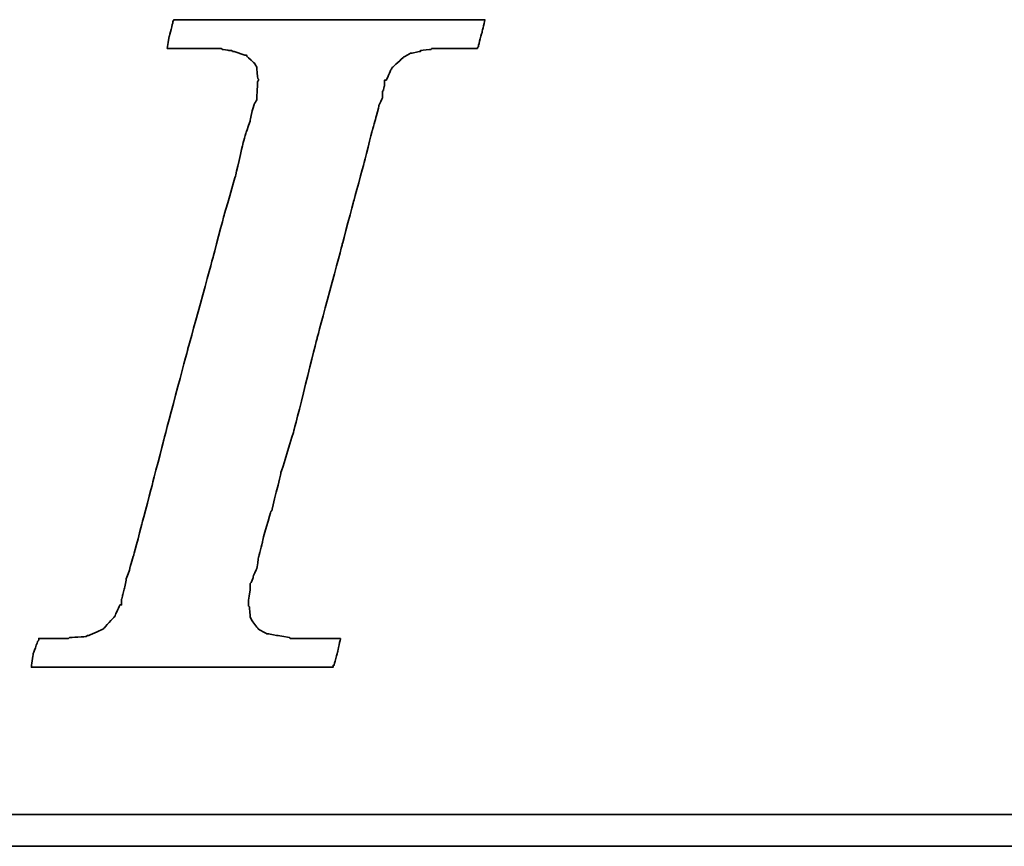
# Model space of a CAD drawing. Header units: millimetres. Extents: x 719 to 986, y 92 to 190.
# Tile 31 of 52: x 918.52 to 923.21, y 116.85 to 120.79. Entities that reach past the tile are written whole.
import ezdxf

# ---------------------------------------------------------------- set-up
doc = ezdxf.new("R2010")
doc.units = ezdxf.units.MM
doc.header["$LTSCALE"] = 0.15
doc.layers.add('DIM', color=4, linetype='CONTINUOUS')
doc.layers.add('layer 1', color=7, linetype='CONTINUOUS')

# ---------------------------------------------------------------- blocks, each defined once
blk = doc.blocks.new('TBI MOTION logo(完整正式版)')
at = {"layer": 'layer 1', "color": 22, "lineweight": 35}
for points, knots in [([(-40.59125, -7.94375), (-40.59125, -7.94375), (-40.97375, -7.94375), (-40.97375, -7.94375), (-40.97375, -7.94375), (-40.97375, -7.94375), (-41.38125, -7.94375), (-41.38125, -7.94375), (-41.38125, -7.94375), (-41.38125, -7.94375), (-41.54875, -7.94375), (-41.54875, -7.94375), (-41.54875, -7.94375), (-41.54875, -7.94375), (-41.59875, -7.94375), (-41.59875, -7.94375), (-41.59875, -7.94375), (-41.59875, -7.94375), (-41.88375, -7.94375), (-41.88375, -7.94375), (-41.88375, -7.94375), (-41.88375, -7.94375), (-41.90875, -7.91875), (-41.90875, -7.91875), (-41.90875, -7.91875), (-41.90875, -7.91875), (-42.19875, -7.87125), (-42.19875, -7.87125), (-42.19875, -7.87125), (-42.19875, -7.87125), (-42.43875, -7.82375), (-42.43875, -7.82375), (-42.43875, -7.82375), (-42.43875, -7.82375), (-42.45875, -7.82375), (-42.45875, -7.82375), (-42.45875, -7.82375), (-42.45875, -7.82375), (-42.48625, -7.82375), (-42.48625, -7.82375), (-42.48625, -7.82375), (-42.48625, -7.82375), (-42.67625, -7.72375), (-42.67625, -7.72375), (-42.67625, -7.72375), (-42.67625, -7.72375), (-42.70125, -7.70375), (-42.70125, -7.70375), (-42.70125, -7.70375), (-42.70125, -7.70375), (-42.72375, -7.67875), (-42.72375, -7.67875), (-42.72375, -7.67875), (-42.72375, -7.67875), (-42.86875, -7.48875), (-42.86875, -7.48875), (-42.86875, -7.48875), (-42.86875, -7.48875), (-42.89375, -7.43875), (-42.89375, -7.43875), (-42.89375, -7.43875), (-42.89375, -7.43875), (-42.91875, -7.38875), (-42.91875, -7.38875), (-42.91875, -7.38875), (-42.91875, -7.38875), (-42.93875, -7.12875), (-42.93875, -7.12875), (-42.93875, -7.12875), (-42.93875, -7.12875), (-42.96375, -7.10375), (-42.96375, -7.10375), (-42.96375, -7.10375), (-42.96375, -7.10375), (-42.96375, -7.05375), (-42.96375, -7.05375), (-42.96375, -7.05375), (-42.96375, -7.05375), (-42.96375, -7.00875), (-42.96375, -7.00875), (-42.96375, -7.00875), (-42.96375, -7.00875), (-42.91875, -6.69625), (-42.91875, -6.69625), (-42.91875, -6.69625), (-42.91875, -6.69625), (-42.91875, -6.62375), (-42.91875, -6.62375), (-42.91875, -6.62375), (-42.91875, -6.62375), (-42.91875, -6.59625), (-42.91875, -6.59625), (-42.91875, -6.59625), (-42.91875, -6.59625), (-42.91875, -6.57375), (-42.91875, -6.57375), (-42.91875, -6.57375), (-42.91875, -6.57375), (-42.91875, -6.52875), (-42.91875, -6.52875), (-42.91875, -6.52875), (-42.91875, -6.52875), (-42.89375, -6.50375), (-42.89375, -6.50375), (-42.89375, -6.50375), (-42.89375, -6.50375), (-42.84375, -6.38375), (-42.84375, -6.38375), (-42.84375, -6.38375), (-42.84375, -6.38375), (-42.84375, -6.35875), (-42.84375, -6.35875), (-42.84375, -6.35875), (-42.84375, -6.35875), (-42.74625, -6.14375), (-42.74625, -6.14375), (-42.74625, -6.14375), (-42.74625, -6.14375), (-42.70125, -5.85375), (-42.70125, -5.85375), (-42.70125, -5.85375), (-42.70125, -5.85375), (-42.60375, -5.47125), (-42.60375, -5.47125), (-42.60375, -5.47125), (-42.60375, -5.47125), (-42.60375, -5.44875), (-42.60375, -5.44875), (-42.60375, -5.44875), (-42.60375, -5.44875), (-42.38875, -4.67875), (-42.38875, -4.67875), (-42.38875, -4.67875), (-42.38875, -4.67875), (-42.36375, -4.65375), (-42.36375, -4.65375), (-42.36375, -4.65375), (-42.36375, -4.65375), (-42.12375, -3.69625), (-42.12375, -3.69625), (-42.12375, -3.69625), (-42.12375, -3.69625), (-42.12375, -3.67374), (-42.12375, -3.67374), (-42.12375, -3.67374), (-42.12375, -3.67374), (-41.78875, -2.59374), (-41.78875, -2.59374), (-41.78875, -2.59374), (-41.78875, -2.59374), (-41.18875, -0.19375), (-41.18875, -0.19375), (-41.18875, -0.19375), (-41.18875, -0.19375), (-40.54375, 2.20624), (-40.54375, 2.20624), (-40.54375, 2.20624), (-40.54375, 2.20624), (-40.25375, 3.30875), (-40.25375, 3.30875), (-40.25375, 3.30875), (-40.25375, 3.30875), (-39.98875, 4.27125), (-39.98875, 4.27125), (-39.98875, 4.27125), (-39.98875, 4.27125), (-39.77375, 5.13125), (-39.77375, 5.13125), (-39.77375, 5.13125), (-39.77375, 5.13125), (-39.67875, 5.47125), (-39.67875, 5.47125), (-39.67875, 5.47125), (-39.67875, 5.47125), (-39.60375, 5.75625), (-39.60375, 5.75625), (-39.60375, 5.75625), (-39.60375, 5.75625), (-39.60375, 5.78125), (-39.60375, 5.78125), (-39.60375, 5.78125), (-39.60375, 5.78125), (-39.50875, 5.97125), (-39.50875, 5.97125), (-39.50875, 5.97125), (-39.50875, 5.97125), (-39.50875, 6.13875), (-39.50875, 6.13875), (-39.50875, 6.13875), (-39.50875, 6.13875), (-39.48625, 6.16625), (-39.48625, 6.16625), (-39.48625, 6.16625), (-39.48625, 6.16625), (-39.46125, 6.28625), (-39.46125, 6.28625), (-39.46125, 6.28625), (-39.46125, 6.28625), (-39.46125, 6.42625), (-39.46125, 6.42625), (-39.46125, 6.42625), (-39.46125, 6.42625), (-39.41375, 6.42625), (-39.41375, 6.42625), (-39.41375, 6.42625), (-39.41375, 6.42625), (-39.29375, 6.69125), (-39.29375, 6.69125), (-39.29375, 6.69125), (-39.29375, 6.69125), (-39.26875, 6.74125), (-39.26875, 6.74125), (-39.26875, 6.74125), (-39.26875, 6.74125), (-39.24375, 6.76625), (-39.24375, 6.76625), (-39.24375, 6.76625), (-39.24375, 6.76625), (-38.98375, 7.00624), (-38.98375, 7.00624), (-38.98375, 7.00624), (-38.98375, 7.00624), (-38.95625, 7.02624), (-38.95625, 7.02624), (-38.95625, 7.02624), (-38.95625, 7.02624), (-38.78875, 7.12624), (-38.78875, 7.12624), (-38.78875, 7.12624), (-38.78875, 7.12624), (-38.76375, 7.12624), (-38.76375, 7.12624), (-38.76375, 7.12624), (-38.76375, 7.12624), (-38.74375, 7.12624), (-38.74375, 7.12624), (-38.74375, 7.12624), (-38.74375, 7.12624), (-38.52875, 7.17125), (-38.52875, 7.17125), (-38.52875, 7.17125), (-38.52875, 7.17125), (-38.52875, 7.19624), (-38.52875, 7.19624), (-38.52875, 7.19624), (-38.52875, 7.19624), (-38.50375, 7.19624), (-38.50375, 7.19624), (-38.50375, 7.19624), (-38.50375, 7.19624), (-38.26125, 7.21875), (-38.26125, 7.21875), (-38.26125, 7.21875), (-38.26125, 7.21875), (-38.23875, 7.24624), (-38.23875, 7.24624), (-38.23875, 7.24624), (-38.23875, 7.24624), (-38.21625, 7.24624), (-38.21625, 7.24624), (-38.21625, 7.24624), (-38.21625, 7.24624), (-38.18875, 7.24624), (-38.18875, 7.24624), (-38.18875, 7.24624), (-38.18875, 7.24624), (-37.90375, 7.24624), (-37.90375, 7.24624), (-37.90375, 7.24624), (-37.90375, 7.24624), (-37.85375, 7.24624), (-37.85375, 7.24624), (-37.85375, 7.24624), (-37.85375, 7.24624), (-37.75875, 7.24624), (-37.75875, 7.24624), (-37.75875, 7.24624), (-37.75875, 7.24624), (-37.42375, 7.24624), (-37.42375, 7.24624), (-37.42375, 7.24624), (-37.42375, 7.24624), (-37.08875, 7.24624), (-37.08875, 7.24624), (-37.08875, 7.24624), (-37.08875, 7.24624), (-37.06375, 7.24624), (-37.06375, 7.24624), (-37.06375, 7.24624), (-37.06375, 7.24624), (-37.06375, 7.26624), (-37.06375, 7.26624), (-37.06375, 7.26624), (-37.06375, 7.26624), (-37.03875, 7.29125), (-37.03875, 7.29125), (-37.03875, 7.29125), (-37.03875, 7.29125), (-37.03875, 7.31625), (-37.03875, 7.31625), (-37.03875, 7.31625), (-37.03875, 7.31625), (-36.94125, 7.67625), (-36.94125, 7.67625), (-36.94125, 7.67625), (-36.94125, 7.67625), (-36.86875, 7.98625), (-36.86875, 7.98625), (-36.86875, 7.98625), (-36.86875, 7.98625), (-36.98875, 7.98625), (-36.98875, 7.98625), (-36.98875, 7.98625), (-36.98875, 7.98625), (-37.42375, 7.98625), (-37.42375, 7.98625), (-37.42375, 7.98625), (-37.42375, 7.98625), (-37.94875, 7.98625), (-37.94875, 7.98625), (-37.94875, 7.98625), (-37.94875, 7.98625), (-38.57375, 7.98625), (-38.57375, 7.98625), (-38.57375, 7.98625), (-38.57375, 7.98625), (-39.29375, 7.98625), (-39.29375, 7.98625), (-39.29375, 7.98625), (-39.29375, 7.98625), (-40.82875, 7.98625), (-40.82875, 7.98625), (-40.82875, 7.98625), (-40.82875, 7.98625), (-42.36375, 7.98625), (-42.36375, 7.98625), (-42.36375, 7.98625), (-42.36375, 7.98625), (-43.08375, 7.98625), (-43.08375, 7.98625), (-43.08375, 7.98625), (-43.08375, 7.98625), (-43.70875, 7.98625), (-43.70875, 7.98625), (-43.70875, 7.98625), (-43.70875, 7.98625), (-44.23375, 7.98625), (-44.23375, 7.98625), (-44.23375, 7.98625), (-44.23375, 7.98625), (-44.66875, 7.98625), (-44.66875, 7.98625), (-44.66875, 7.98625), (-44.66875, 7.98625), (-44.88375, 7.98625), (-44.88375, 7.98625), (-44.88375, 7.98625), (-44.88375, 7.98625), (-44.90875, 7.94125), (-44.90875, 7.94125), (-44.90875, 7.94125), (-44.90875, 7.94125), (-44.90875, 7.91625), (-44.90875, 7.91625), (-44.90875, 7.91625), (-44.90875, 7.91625), (-45.00375, 7.55625), (-45.00375, 7.55625), (-45.00375, 7.55625), (-45.00375, 7.55625), (-45.05375, 7.24624), (-45.05375, 7.24624), (-45.05375, 7.24624), (-45.05375, 7.24624), (-44.61875, 7.24624), (-44.61875, 7.24624), (-44.61875, 7.24624), (-44.61875, 7.24624), (-44.11375, 7.24624), (-44.11375, 7.24624), (-44.11375, 7.24624), (-44.11375, 7.24624), (-43.99375, 7.24624), (-43.99375, 7.24624), (-43.99375, 7.24624), (-43.99375, 7.24624), (-43.94625, 7.24624), (-43.94625, 7.24624), (-43.94625, 7.24624), (-43.94625, 7.24624), (-43.92374, 7.24624), (-43.92374, 7.24624), (-43.92374, 7.24624), (-43.92374, 7.24624), (-43.65875, 7.24624), (-43.65875, 7.24624), (-43.65875, 7.24624), (-43.65875, 7.24624), (-43.63875, 7.21875), (-43.63875, 7.21875), (-43.63875, 7.21875), (-43.63875, 7.21875), (-43.46875, 7.19624), (-43.46875, 7.19624), (-43.46875, 7.19624), (-43.46875, 7.19624), (-43.39875, 7.19624), (-43.39875, 7.19624), (-43.39875, 7.19624), (-43.39875, 7.19624), (-43.37125, 7.17125), (-43.37125, 7.17125), (-43.37125, 7.17125), (-43.37125, 7.17125), (-43.34875, 7.17125), (-43.34875, 7.17125), (-43.34875, 7.17125), (-43.34875, 7.17125), (-43.20375, 7.12624), (-43.20375, 7.12624), (-43.20375, 7.12624), (-43.20375, 7.12624), (-43.05875, 7.07624), (-43.05875, 7.07624), (-43.05875, 7.07624), (-43.05875, 7.07624), (-43.01375, 7.07624), (-43.01375, 7.07624), (-43.01375, 7.07624), (-43.01375, 7.07624), (-42.98875, 7.02624), (-42.98875, 7.02624), (-42.98875, 7.02624), (-42.98875, 7.02624), (-42.79875, 6.86125), (-42.79875, 6.86125), (-42.79875, 6.86125), (-42.79875, 6.86125), (-42.77375, 6.81125), (-42.77375, 6.81125), (-42.77375, 6.81125), (-42.77375, 6.81125), (-42.74625, 6.76625), (-42.74625, 6.76625), (-42.74625, 6.76625), (-42.74625, 6.76625), (-42.72375, 6.47625), (-42.72375, 6.47625), (-42.72375, 6.47625), (-42.72375, 6.47625), (-42.70125, 6.45124), (-42.70125, 6.45124), (-42.70125, 6.45124), (-42.70125, 6.45124), (-42.70125, 6.42625), (-42.70125, 6.42625), (-42.70125, 6.42625), (-42.70125, 6.42625), (-42.72375, 6.40625), (-42.72375, 6.40625), (-42.72375, 6.40625), (-42.72375, 6.40625), (-42.74625, 5.97125), (-42.74625, 5.97125), (-42.74625, 5.97125), (-42.74625, 5.97125), (-42.74625, 5.94625), (-42.74625, 5.94625), (-42.74625, 5.94625), (-42.74625, 5.94625), (-42.74625, 5.92625), (-42.74625, 5.92625), (-42.74625, 5.92625), (-42.74625, 5.92625), (-42.77375, 5.87625), (-42.77375, 5.87625), (-42.77375, 5.87625), (-42.77375, 5.87625), (-42.81875, 5.80625), (-42.81875, 5.80625), (-42.81875, 5.80625), (-42.81875, 5.80625), (-42.86875, 5.63625), (-42.86875, 5.63625), (-42.86875, 5.63625), (-42.86875, 5.63625), (-42.91875, 5.39625), (-42.91875, 5.39625), (-42.91875, 5.39625), (-42.91875, 5.39625), (-42.91875, 5.37124), (-42.91875, 5.37124), (-42.91875, 5.37124), (-42.91875, 5.37124), (-43.01375, 5.10874), (-43.01375, 5.10874), (-43.01375, 5.10874), (-43.01375, 5.10874), (-43.10875, 4.77124), (-43.10875, 4.77124), (-43.10875, 4.77124), (-43.10875, 4.77124), (-43.29875, 3.95625), (-43.29875, 3.95625), (-43.29875, 3.95625), (-43.29875, 3.95625), (-43.58875, 2.95125), (-43.58875, 2.95125), (-43.58875, 2.95125), (-43.58875, 2.95125), (-43.87375, 1.87125), (-43.87375, 1.87125), (-43.87375, 1.87125), (-43.87375, 1.87125), (-44.52625, -0.50374), (-44.52625, -0.50374), (-44.52625, -0.50374), (-44.52625, -0.50374), (-45.14875, -2.85375), (-45.14875, -2.85375), (-45.14875, -2.85375), (-45.14875, -2.85375), (-45.43375, -3.95875), (-45.43375, -3.95875), (-45.43375, -3.95875), (-45.43375, -3.95875), (-45.69875, -4.96875), (-45.69875, -4.96875), (-45.69875, -4.96875), (-45.69875, -4.96875), (-45.91375, -5.78375), (-45.91375, -5.78375), (-45.91375, -5.78375), (-45.91375, -5.78375), (-46.01375, -6.11875), (-46.01375, -6.11875), (-46.01375, -6.11875), (-46.01375, -6.11875), (-46.01375, -6.14375), (-46.01375, -6.14375), (-46.01375, -6.14375), (-46.01375, -6.14375), (-46.10875, -6.40875), (-46.10875, -6.40875), (-46.10875, -6.40875), (-46.10875, -6.40875), (-46.15375, -6.64875), (-46.15375, -6.64875), (-46.15375, -6.64875), (-46.15375, -6.64875), (-46.20375, -6.83875), (-46.20375, -6.83875), (-46.20375, -6.83875), (-46.20375, -6.83875), (-46.22875, -6.93375), (-46.22875, -6.93375), (-46.22875, -6.93375), (-46.22875, -6.93375), (-46.22875, -7.07875), (-46.22875, -7.07875), (-46.22875, -7.07875), (-46.22875, -7.07875), (-46.27375, -7.07875), (-46.27375, -7.07875), (-46.27375, -7.07875), (-46.27375, -7.07875), (-46.39375, -7.34375), (-46.39375, -7.34375), (-46.39375, -7.34375), (-46.39375, -7.34375), (-46.39375, -7.36875), (-46.39375, -7.36875), (-46.39375, -7.36875), (-46.39375, -7.36875), (-46.42125, -7.38875), (-46.42125, -7.38875), (-46.42125, -7.38875), (-46.42125, -7.38875), (-46.68375, -7.67875), (-46.68375, -7.67875), (-46.68375, -7.67875), (-46.68375, -7.67875), (-46.70875, -7.70375), (-46.70875, -7.70375), (-46.70875, -7.70375), (-46.70875, -7.70375), (-46.75375, -7.72375), (-46.75375, -7.72375), (-46.75375, -7.72375), (-46.75375, -7.72375), (-47.08875, -7.87125), (-47.08875, -7.87125), (-47.08875, -7.87125), (-47.08875, -7.87125), (-47.11625, -7.87125), (-47.11625, -7.87125), (-47.11625, -7.87125), (-47.11625, -7.87125), (-47.13875, -7.89375), (-47.13875, -7.89375), (-47.13875, -7.89375), (-47.13875, -7.89375), (-47.56875, -7.91875), (-47.56875, -7.91875), (-47.56875, -7.91875), (-47.56875, -7.91875), (-47.59625, -7.94375), (-47.59625, -7.94375), (-47.59625, -7.94375), (-47.59625, -7.94375), (-47.64375, -7.94375), (-47.64375, -7.94375), (-47.64375, -7.94375), (-47.64375, -7.94375), (-47.73625, -7.94375), (-47.73625, -7.94375), (-47.73625, -7.94375), (-47.73625, -7.94375), (-48.07375, -7.94375), (-48.07375, -7.94375), (-48.07375, -7.94375), (-48.07375, -7.94375), (-48.36125, -7.94375), (-48.36125, -7.94375), (-48.36125, -7.94375), (-48.36125, -7.94375), (-48.36125, -7.96625), (-48.36125, -7.96625), (-48.36125, -7.96625), (-48.36125, -7.96625), (-48.36125, -7.99125), (-48.36125, -7.99125), (-48.36125, -7.99125), (-48.36125, -7.99125), (-48.38875, -8.01375), (-48.38875, -8.01375), (-48.38875, -8.01375), (-48.38875, -8.01375), (-48.50875, -8.34875), (-48.50875, -8.34875), (-48.50875, -8.34875), (-48.50875, -8.34875), (-48.55375, -8.68625), (-48.55375, -8.68625), (-48.55375, -8.68625), (-48.55375, -8.68625), (-48.45875, -8.68625), (-48.45875, -8.68625), (-48.45875, -8.68625), (-48.45875, -8.68625), (-48.07375, -8.68625), (-48.07375, -8.68625), (-48.07375, -8.68625), (-48.07375, -8.68625), (-47.52375, -8.68625), (-47.52375, -8.68625), (-47.52375, -8.68625), (-47.52375, -8.68625), (-46.92375, -8.68625), (-46.92375, -8.68625), (-46.92375, -8.68625), (-46.92375, -8.68625), (-46.25375, -8.68625), (-46.25375, -8.68625), (-46.25375, -8.68625), (-46.25375, -8.68625), (-46.20375, -8.68625), (-46.20375, -8.68625), (-46.20375, -8.68625), (-46.20375, -8.68625), (-44.71375, -8.68625), (-44.71375, -8.68625), (-44.71375, -8.68625), (-44.71375, -8.68625), (-43.22875, -8.68625), (-43.22875, -8.68625), (-43.22875, -8.68625), (-43.22875, -8.68625), (-42.55875, -8.68625), (-42.55875, -8.68625), (-42.55875, -8.68625), (-42.55875, -8.68625), (-42.50875, -8.68625), (-42.50875, -8.68625), (-42.50875, -8.68625), (-42.50875, -8.68625), (-41.93375, -8.68625), (-41.93375, -8.68625), (-41.93375, -8.68625), (-41.93375, -8.68625), (-41.38125, -8.68625), (-41.38125, -8.68625), (-41.38125, -8.68625), (-41.38125, -8.68625), (-40.97375, -8.68625), (-40.97375, -8.68625), (-40.97375, -8.68625), (-40.97375, -8.68625), (-40.78125, -8.68625), (-40.78125, -8.68625), (-40.78125, -8.68625), (-40.78125, -8.68625), (-40.78125, -8.63875), (-40.78125, -8.63875), (-40.78125, -8.63875), (-40.78125, -8.63875), (-40.75875, -8.63875), (-40.75875, -8.63875), (-40.75875, -8.63875), (-40.75875, -8.63875), (-40.66375, -8.27875), (-40.66375, -8.27875), (-40.66375, -8.27875), (-40.66375, -8.27875), (-40.59125, -7.94375), (-40.59125, -7.94375)], [0, 0, 0, 0, 0.00558659, 0.00558659, 0.00558659, 0.0055866, 0.01117318, 0.01117318, 0.01117318, 0.01117319, 0.01675978, 0.01675978, 0.01675978, 0.01675979, 0.02234637, 0.02234637, 0.02234637, 0.02234638, 0.02793296, 0.02793296, 0.02793296, 0.02793297, 0.03351955, 0.03351955, 0.03351955, 0.03351956, 0.03910615, 0.03910615, 0.03910615, 0.03910616, 0.04469274, 0.04469274, 0.04469274, 0.04469275, 0.05027933, 0.05027933, 0.05027933, 0.05027934, 0.05586592, 0.05586592, 0.05586592, 0.05586593, 0.06145251, 0.06145251, 0.06145251, 0.06145252, 0.06703911, 0.06703911, 0.06703911, 0.06703912, 0.0726257, 0.0726257, 0.0726257, 0.07262571, 0.07821229, 0.07821229, 0.07821229, 0.0782123, 0.08379888, 0.08379888, 0.08379888, 0.08379889, 0.08938547, 0.08938547, 0.08938547, 0.08938548, 0.09497207, 0.09497207, 0.09497207, 0.09497208, 0.10055866, 0.10055866, 0.10055866, 0.10055867, 0.10614525, 0.10614525, 0.10614525, 0.10614526, 0.11173184, 0.11173184, 0.11173184, 0.11173185, 0.11731844, 0.11731844, 0.11731844, 0.11731845, 0.12290503, 0.12290503, 0.12290503, 0.12290504, 0.12849162, 0.12849162, 0.12849162, 0.12849163, 0.13407821, 0.13407821, 0.13407821, 0.13407822, 0.1396648, 0.1396648, 0.1396648, 0.13966481, 0.1452514, 0.1452514, 0.1452514, 0.14525141, 0.15083799, 0.15083799, 0.15083799, 0.150838, 0.15642458, 0.15642458, 0.15642458, 0.15642459, 0.16201117, 0.16201117, 0.16201117, 0.16201118, 0.16759777, 0.16759777, 0.16759777, 0.16759778, 0.17318436, 0.17318436, 0.17318436, 0.17318437, 0.17877095, 0.17877095, 0.17877095, 0.17877096, 0.18435754, 0.18435754, 0.18435754, 0.18435755, 0.18994413, 0.18994413, 0.18994413, 0.18994414, 0.19553073, 0.19553073, 0.19553073, 0.19553074, 0.20111732, 0.20111732, 0.20111732, 0.20111733, 0.20670391, 0.20670391, 0.20670391, 0.20670392, 0.2122905, 0.2122905, 0.2122905, 0.21229051, 0.21787709, 0.21787709, 0.21787709, 0.2178771, 0.22346369, 0.22346369, 0.22346369, 0.2234637, 0.22905028, 0.22905028, 0.22905028, 0.22905029, 0.23463687, 0.23463687, 0.23463687, 0.23463688, 0.24022346, 0.24022346, 0.24022346, 0.24022347, 0.24581006, 0.24581006, 0.24581006, 0.24581007, 0.25139665, 0.25139665, 0.25139665, 0.25139666, 0.25698324, 0.25698324, 0.25698324, 0.25698325, 0.26256983, 0.26256983, 0.26256983, 0.26256984, 0.26815642, 0.26815642, 0.26815642, 0.26815643, 0.27374302, 0.27374302, 0.27374302, 0.27374303, 0.27932961, 0.27932961, 0.27932961, 0.27932962, 0.2849162, 0.2849162, 0.2849162, 0.28491621, 0.29050279, 0.29050279, 0.29050279, 0.2905028, 0.29608939, 0.29608939, 0.29608939, 0.2960894, 0.30167598, 0.30167598, 0.30167598, 0.30167599, 0.30726257, 0.30726257, 0.30726257, 0.30726258, 0.31284916, 0.31284916, 0.31284916, 0.31284917, 0.31843575, 0.31843575, 0.31843575, 0.31843576, 0.32402235, 0.32402235, 0.32402235, 0.32402236, 0.32960894, 0.32960894, 0.32960894, 0.32960895, 0.33519553, 0.33519553, 0.33519553, 0.33519554, 0.34078212, 0.34078212, 0.34078212, 0.34078213, 0.34636872, 0.34636872, 0.34636872, 0.34636873, 0.35195531, 0.35195531, 0.35195531, 0.35195532, 0.3575419, 0.3575419, 0.3575419, 0.35754191, 0.36312849, 0.36312849, 0.36312849, 0.3631285, 0.36871508, 0.36871508, 0.36871508, 0.36871509, 0.37430168, 0.37430168, 0.37430168, 0.37430169, 0.37988827, 0.37988827, 0.37988827, 0.37988828, 0.38547486, 0.38547486, 0.38547486, 0.38547487, 0.39106145, 0.39106145, 0.39106145, 0.39106146, 0.39664804, 0.39664804, 0.39664804, 0.39664805, 0.40223464, 0.40223464, 0.40223464, 0.40223465, 0.40782123, 0.40782123, 0.40782123, 0.40782124, 0.41340782, 0.41340782, 0.41340782, 0.41340783, 0.41899441, 0.41899441, 0.41899441, 0.41899442, 0.42458101, 0.42458101, 0.42458101, 0.42458102, 0.4301676, 0.4301676, 0.4301676, 0.43016761, 0.43575419, 0.43575419, 0.43575419, 0.4357542, 0.44134078, 0.44134078, 0.44134078, 0.44134079, 0.44692737, 0.44692737, 0.44692737, 0.44692738, 0.45251397, 0.45251397, 0.45251397, 0.45251398, 0.45810056, 0.45810056, 0.45810056, 0.45810057, 0.46368715, 0.46368715, 0.46368715, 0.46368716, 0.46927374, 0.46927374, 0.46927374, 0.46927375, 0.47486034, 0.47486034, 0.47486034, 0.47486035, 0.48044693, 0.48044693, 0.48044693, 0.48044694, 0.48603352, 0.48603352, 0.48603352, 0.48603353, 0.49162011, 0.49162011, 0.49162011, 0.49162012, 0.4972067, 0.4972067, 0.4972067, 0.49720671, 0.5027933, 0.5027933, 0.5027933, 0.50279331, 0.50837989, 0.50837989, 0.50837989, 0.5083799, 0.51396648, 0.51396648, 0.51396648, 0.51396649, 0.51955307, 0.51955307, 0.51955307, 0.51955308, 0.52513966, 0.52513966, 0.52513966, 0.52513967, 0.53072626, 0.53072626, 0.53072626, 0.53072627, 0.53631285, 0.53631285, 0.53631285, 0.53631286, 0.54189944, 0.54189944, 0.54189944, 0.54189945, 0.54748603, 0.54748603, 0.54748603, 0.54748604, 0.55307263, 0.55307263, 0.55307263, 0.55307264, 0.55865922, 0.55865922, 0.55865922, 0.55865923, 0.56424581, 0.56424581, 0.56424581, 0.56424582, 0.5698324, 0.5698324, 0.5698324, 0.56983241, 0.57541899, 0.57541899, 0.57541899, 0.575419, 0.58100559, 0.58100559, 0.58100559, 0.5810056, 0.58659218, 0.58659218, 0.58659218, 0.58659219, 0.59217877, 0.59217877, 0.59217877, 0.59217878, 0.59776536, 0.59776536, 0.59776536, 0.59776537, 0.60335196, 0.60335196, 0.60335196, 0.60335197, 0.60893855, 0.60893855, 0.60893855, 0.60893856, 0.61452514, 0.61452514, 0.61452514, 0.61452515, 0.62011173, 0.62011173, 0.62011173, 0.62011174, 0.62569832, 0.62569832, 0.62569832, 0.62569833, 0.63128492, 0.63128492, 0.63128492, 0.63128493, 0.63687151, 0.63687151, 0.63687151, 0.63687152, 0.6424581, 0.6424581, 0.6424581, 0.64245811, 0.64804469, 0.64804469, 0.64804469, 0.6480447, 0.65363128, 0.65363128, 0.65363128, 0.65363129, 0.65921788, 0.65921788, 0.65921788, 0.65921789, 0.66480447, 0.66480447, 0.66480447, 0.66480448, 0.67039106, 0.67039106, 0.67039106, 0.67039107, 0.67597765, 0.67597765, 0.67597765, 0.67597766, 0.68156425, 0.68156425, 0.68156425, 0.68156426, 0.68715084, 0.68715084, 0.68715084, 0.68715085, 0.69273743, 0.69273743, 0.69273743, 0.69273744, 0.69832402, 0.69832402, 0.69832402, 0.69832403, 0.70391061, 0.70391061, 0.70391061, 0.70391062, 0.70949721, 0.70949721, 0.70949721, 0.70949722, 0.7150838, 0.7150838, 0.7150838, 0.71508381, 0.72067039, 0.72067039, 0.72067039, 0.7206704, 0.72625698, 0.72625698, 0.72625698, 0.72625699, 0.73184358, 0.73184358, 0.73184358, 0.73184359, 0.73743017, 0.73743017, 0.73743017, 0.73743018, 0.74301676, 0.74301676, 0.74301676, 0.74301677, 0.74860335, 0.74860335, 0.74860335, 0.74860336, 0.75418994, 0.75418994, 0.75418994, 0.75418995, 0.75977654, 0.75977654, 0.75977654, 0.75977655, 0.76536313, 0.76536313, 0.76536313, 0.76536314, 0.77094972, 0.77094972, 0.77094972, 0.77094973, 0.77653631, 0.77653631, 0.77653631, 0.77653632, 0.78212291, 0.78212291, 0.78212291, 0.78212292, 0.7877095, 0.7877095, 0.7877095, 0.78770951, 0.79329609, 0.79329609, 0.79329609, 0.7932961, 0.79888268, 0.79888268, 0.79888268, 0.79888269, 0.80446927, 0.80446927, 0.80446927, 0.80446928, 0.81005587, 0.81005587, 0.81005587, 0.81005588, 0.81564246, 0.81564246, 0.81564246, 0.81564247, 0.82122905, 0.82122905, 0.82122905, 0.82122906, 0.82681564, 0.82681564, 0.82681564, 0.82681565, 0.83240223, 0.83240223, 0.83240223, 0.83240224, 0.83798883, 0.83798883, 0.83798883, 0.83798884, 0.84357542, 0.84357542, 0.84357542, 0.84357543, 0.84916201, 0.84916201, 0.84916201, 0.84916202, 0.8547486, 0.8547486, 0.8547486, 0.85474861, 0.8603352, 0.8603352, 0.8603352, 0.86033521, 0.86592179, 0.86592179, 0.86592179, 0.8659218, 0.87150838, 0.87150838, 0.87150838, 0.87150839, 0.87709497, 0.87709497, 0.87709497, 0.87709498, 0.88268156, 0.88268156, 0.88268156, 0.88268157, 0.88826816, 0.88826816, 0.88826816, 0.88826817, 0.89385475, 0.89385475, 0.89385475, 0.89385476, 0.89944134, 0.89944134, 0.89944134, 0.89944135, 0.90502793, 0.90502793, 0.90502793, 0.90502794, 0.91061453, 0.91061453, 0.91061453, 0.91061454, 0.91620112, 0.91620112, 0.91620112, 0.91620113, 0.92178771, 0.92178771, 0.92178771, 0.92178772, 0.9273743, 0.9273743, 0.9273743, 0.92737431, 0.93296089, 0.93296089, 0.93296089, 0.9329609, 0.93854749, 0.93854749, 0.93854749, 0.9385475, 0.94413408, 0.94413408, 0.94413408, 0.94413409, 0.94972067, 0.94972067, 0.94972067, 0.94972068, 0.95530726, 0.95530726, 0.95530726, 0.95530727, 0.96089385, 0.96089385, 0.96089385, 0.96089386, 0.96648045, 0.96648045, 0.96648045, 0.96648046, 0.97206704, 0.97206704, 0.97206704, 0.97206705, 0.97765363, 0.97765363, 0.97765363, 0.97765364, 0.98324022, 0.98324022, 0.98324022, 0.98324023, 0.98882682, 0.98882682, 0.98882682, 0.98882683, 0.99441341, 0.99441341, 0.99441341, 0.99441342, 1, 1, 1, 1]), ([(75.90875, -9.47875), (75.90875, -9.47875), (75.90875, -12.28625), (75.90875, -12.28625), (75.90875, -12.28625), (75.90875, -12.28625), (75.90875, -12.47875), (75.90875, -12.47875), (75.90875, -12.47875), (75.90875, -12.47875), (75.71625, -12.47875), (75.71625, -12.47875), (75.71625, -12.47875), (75.71625, -12.47875), (-88.32875, -12.47875), (-88.32875, -12.47875), (-88.32875, -12.47875), (-88.32875, -12.47875), (-88.32875, -13.29375), (-88.32875, -13.29375), (-88.32875, -13.29375), (-88.32875, -13.29375), (82.89125, -13.29375), (82.89125, -13.29375), (82.89125, -13.29375), (82.89125, -13.29375), (75.90875, -9.47875), (75.90875, -9.47875)], [0, 0, 0, 0, 0.14285714, 0.14285714, 0.14285714, 0.14285715, 0.28571429, 0.28571429, 0.28571429, 0.2857143, 0.42857143, 0.42857143, 0.42857143, 0.42857144, 0.57142857, 0.57142857, 0.57142857, 0.57142858, 0.71428571, 0.71428571, 0.71428571, 0.71428572, 0.85714286, 0.85714286, 0.85714286, 0.85714287, 1, 1, 1, 1])]:
    blk.add_open_spline(points, degree=3, knots=knots, dxfattribs=at)

msp = doc.modelspace()

# ---------------------------------------------------------------- block references
at = {"layer": 'DIM', "color": 7, "xscale": 0.1852549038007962, "yscale": 0.1852549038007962, "zscale": 0.1852549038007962}
msp.add_blockref('TBI MOTION logo(完整正式版)', (927.5664, 119.3153), dxfattribs=at)

doc.saveas('drawing.dxf')
